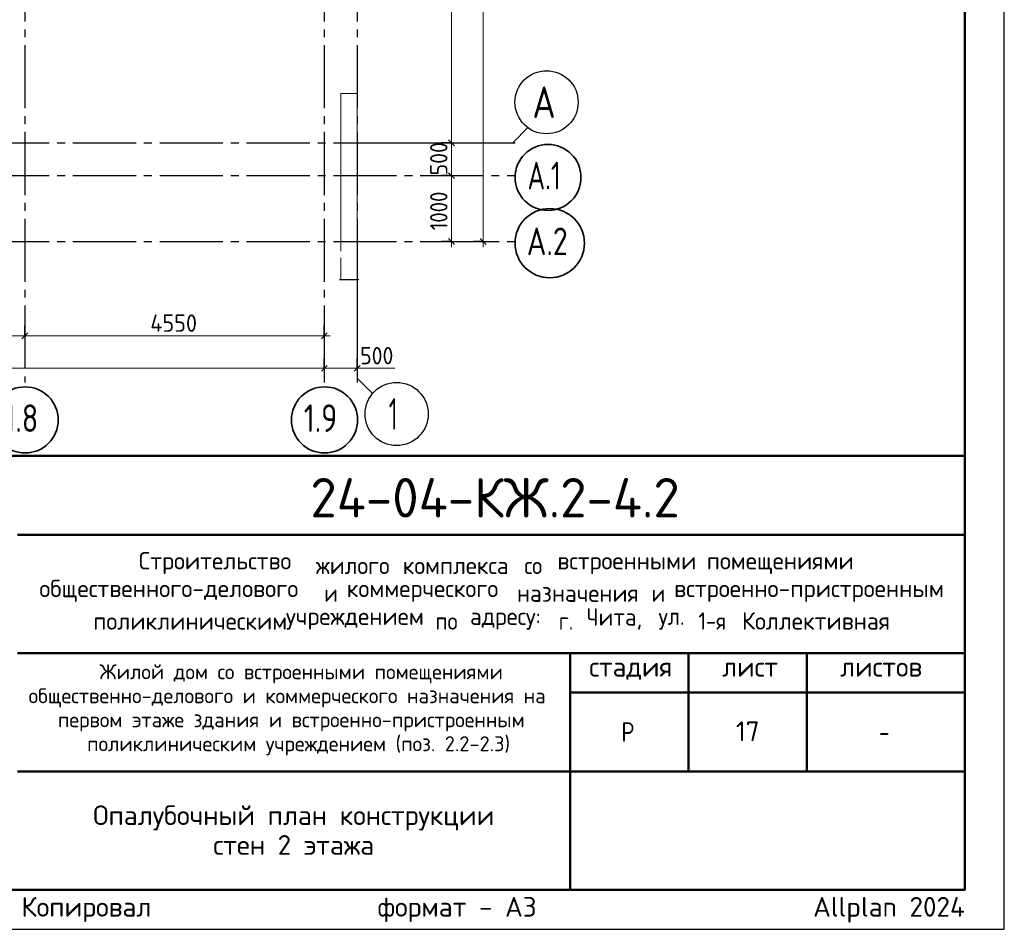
# Model space of a CAD drawing. Header units: millimetres. Extents: x 0 to 50400, y 0 to 35640.
# Tile 12 of 16: x 35435 to 50400, y 0 to 13834. Entities that reach past the tile are written whole.
import ezdxf

# ---------------------------------------------------------------- set-up
doc = ezdxf.new("R2010")
doc.units = ezdxf.units.MM
doc.linetypes.add('______5', pattern=[1320, 960, -120, 120, -120])
for name, color, linetype, lineweight in [('Standard', 7, 'Continuous', 25), ('Надписи', 7, 'Continuous', 25), ('Примечания', 7, 'Continuous', 13), ('Размерная линия_ общее', 7, 'Continuous', 13)]:
    doc.layers.add(name, color=color, linetype=linetype, lineweight=lineweight)
doc.layers.add('Оси', color=7, linetype='______5', true_color=0x656565)
doc.layers.add('Стена_ бетон несущ.', color=7, linetype='Continuous', lineweight=70, true_color=0xb4b496)
doc.styles.add('ISOCPEUR', font='txt')

msp = doc.modelspace()

# ---------------------------------------------------------------- linework, layer by layer
at = {"layer": 'Standard', "color": 7, "linetype": 'Continuous', "lineweight": 50, "transparency": 33554687}
for p, q in [((27600, 7200), (49800, 7200)), ((35400, 6000), (49800, 6000)), ((35400, 4200), (49800, 4200)), ((43800, 2400), (43800, 4200)), ((45600, 2400), (45600, 4200)), ((47400, 2400), (47400, 4200)), ((43800, 3600), (49800, 3600)), ((35400, 2400), (49800, 2400)), ((43800, 600), (43800, 2400)), ((43800, 600), (43800, 2400))]:
    msp.add_line(p, q, dxfattribs=at)
at = {"layer": 'Standard', "color": 7, "linetype": 'Continuous', "lineweight": 25, "transparency": 33554687}
for p, q in [((49800, 600), (49800, 7200)), ((27600, 600), (49800, 600)), ((27600, 600), (49800, 600)), ((27600, 600), (49800, 600))]:
    msp.add_line(p, q, dxfattribs=at)
msp.add_lwpolyline([(0, 0), (50400, 0), (50400, 35640), (0, 35640), (0, 0)], close=True, dxfattribs=at)
at = {"layer": 'Standard', "color": 7, "linetype": 'Continuous', "lineweight": 13, "transparency": 33554687}
msp.add_lwpolyline([(50400, 35640), (0, 35640), (0, 0), (50400, 0), (50400, 35640)], dxfattribs=at)
at = {"layer": 'Standard', "color": 7, "linetype": 'Continuous', "lineweight": 50, "transparency": 33554687}
msp.add_lwpolyline([(2400, 35040), (49800, 35040), (49800, 600), (2400, 600), (2400, 35040)], close=True, dxfattribs=at)
at = {"layer": 'Standard', "color": 7, "linetype": 'Continuous', "lineweight": 25, "transparency": 33554687}
msp.add_lwpolyline([(49800, 7200), (27600, 7200), (27600, 600), (49800, 600), (49800, 7200)], dxfattribs=at)
at = {"layer": 'Оси', "color": 8, "linetype": '______5', "lineweight": -3, "transparency": 33554687}
for p, q in [((35515, 33247), (35515, 8317)), ((40065, 33247), (40065, 8317)), ((40565, 33247), (40565, 8317)), ((7204, 11962), (42964, 11962)), ((7204, 11462), (42964, 11462)), ((7204, 10462), (42964, 10462))]:
    msp.add_line(p, q, dxfattribs=at)
at = {"layer": 'Оси', "color": 7, "linetype": 'Continuous', "lineweight": 25, "transparency": 33554687}
for points in [[(40928, 11962), (42928, 11962), (43163, 12197)], [(40563, 10382), (40565, 8382), (40798, 8147)]]:
    msp.add_lwpolyline(points, dxfattribs=at)
for centre in [(43443, 12578), (41164, 7837)]:
    msp.add_circle(centre, 480, dxfattribs=at)
at = {"layer": 'Оси', "color": 7, "linetype": 'Continuous', "lineweight": 35, "transparency": 33554687}
for centre, radius in [((43465, 11435), 501), ((43491, 10435), 527), ((35518, 7747), 503), ((40068, 7747), 503)]:
    msp.add_circle(centre, radius, dxfattribs=at)
at = {"layer": 'Примечания', "color": 7, "linetype": 'Continuous', "lineweight": 13, "transparency": 33554687}
msp.add_line((40517, 8532), (41135, 8532), dxfattribs=at)
at = {"layer": 'Размерная линия_ общее', "color": 7, "linetype": 'Continuous', "lineweight": 13, "transparency": 33554687}
for p, q in [((41997, 11962), (41997, 16862)), ((41997, 11462), (41997, 11962)), ((41997, 10462), (41997, 10372)), ((42480, 10462), (42480, 10372)), ((33815, 9027), (35515, 9027)), ((35515, 9027), (40065, 9027)), ((40065, 9027), (40155, 9027)), ((9265, 8532), (40065, 8532)), ((40065, 8532), (40565, 8532)), ((40565, 8532), (40655, 8532))]:
    msp.add_line(p, q, dxfattribs=at)
at = {"layer": 'Размерная линия_ общее', "color": 7, "linetype": 'Continuous', "lineweight": 25, "transparency": 33554687}
for p, q in [((42042, 11917), (41952, 12007)), ((42042, 11417), (41952, 11507)), ((42042, 10417), (41952, 10507)), ((42525, 10417), (42435, 10507)), ((35470, 8982), (35560, 9072)), ((40020, 8982), (40110, 9072)), ((40020, 8487), (40110, 8577)), ((40520, 8487), (40610, 8577))]:
    msp.add_line(p, q, dxfattribs=at)
at = {"layer": 'Размерная линия_ общее', "color": 253, "linetype": 'Continuous', "lineweight": -3, "true_color": 0xa0a0a0, "transparency": 33554687}
for p, q in [((41997, 11962), (41847, 11962)), ((41997, 11962), (42147, 11962)), ((41997, 11462), (41847, 11462)), ((41997, 11462), (42147, 11462)), ((41997, 10462), (41847, 10462)), ((41997, 10462), (42147, 10462)), ((42480, 10462), (42330, 10462)), ((42480, 10462), (42630, 10462)), ((42480, 10462), (42648, 10462)), ((35515, 9027), (35515, 9177)), ((40065, 9027), (40065, 9177)), ((35515, 9027), (35515, 8877)), ((40065, 9027), (40065, 8877)), ((40065, 8532), (40065, 8682)), ((40565, 8532), (40565, 8682)), ((40065, 8532), (40065, 8382)), ((40065, 8532), (40065, 8517)), ((40565, 8532), (40565, 8382)), ((40565, 8532), (40565, 8517))]:
    msp.add_line(p, q, dxfattribs=at)
at = {"layer": 'Размерная линия_ общее', "color": 7, "linetype": 'Continuous', "lineweight": 13, "transparency": 33554687}
for points in [[(42480, 10462), (42480, 20945), (42480, 20945), (42480, 32362)], [(41997, 10462), (41997, 10640), (41997, 10640), (41997, 11462)]]:
    msp.add_lwpolyline(points, dxfattribs=at)
at = {"layer": 'Стена_ бетон несущ.', "color": 251, "linetype": 'Continuous', "lineweight": 13, "true_color": 0x575757, "transparency": 33554687}
for p, q in [((40315, 12712), (40315, 10312)), ((40565, 12712), (40315, 12712)), ((40565, 10312), (40565, 12712)), ((40315, 10212), (40315, 9883)), ((40565, 9883), (40565, 10212))]:
    msp.add_line(p, q, dxfattribs=at)
at = {"layer": 'Стена_ бетон несущ.', "color": 251, "linetype": 'Continuous', "lineweight": -3, "true_color": 0x575757, "transparency": 33554687}
msp.add_line((40296, 9883), (40589, 9883), dxfattribs=at)

# ---------------------------------------------------------------- texts
at = {"layer": 'Standard', "color": 7, "linetype": 'Continuous', "lineweight": 50, "transparency": 33554687, "insert": (39852, 6262), "char_height": 600, "width": 6110.08, "attachment_point": 7, "style": 'ISOCPEUR'}
msp.add_mtext('\\W0.98;24-04-КЖ.2-4.2', dxfattribs=at)
at = {"layer": 'Standard', "color": 7, "linetype": 'Continuous', "lineweight": 25, "transparency": 33554687, "attachment_point": 7, "style": 'ISOCPEUR'}
for s, insert, char_height, width in [('\\W0.98;Строительство ', (37245, 5402), 264, 2820.83), ('\\W0.96;жилого ', (39937, 5402), 264, 1446.12), ('\\W0.97;комплекса ', (41257, 5402), 264, 1975.29), ('\\W0.90;со ', (43105, 5402), 264, 620.97), ('\\W0.98;встроенными ', (43607, 5402), 264, 2398.16), ('\\W0.98;помещениями', (45877, 5402), 264, 2292.21), ('\\W0.99;общественного-делового ', (35733, 4980), 264, 4457.19), ('\\W0.87;и ', (40063, 4980), 264, 457.48), ('\\W0.98;коммерческого ', (40406, 4980), 264, 2714.91), ('\\W0.97;назначения ', (42993, 4980), 264, 2173.24), ('\\W0.87;и ', (45039, 4980), 264, 457.46), ('\\W0.99;встроенно-пристроенным', (45382, 4980), 264, 4298.92), ('\\W0.95;Чита, ', (44049, 4557), 264, 1221.07), ('\\W0.86;1-я ', (45752, 4557), 264, 773.52), ('\\W0.98;Коллективная', (46412, 4557), 264, 2450.61), ('\\W0.98;поликлиническим ', (36552, 4557), 264, 3058.06), ('\\W0.98;учреждением ', (39482, 4557), 264, 2397.9), ('\\W0.91;по ', (41752, 4557), 264, 647.69), ('\\W0.96;адресу: ', (42280, 4557), 264, 1472.67), ('\\W0.89;г. ', (43627, 4557), 264, 539.49), ('\\W0.92;ул. ', (45145, 4557), 264, 728.23), ('\\W0.99;стадия    лист     листов', (44091, 3795), 300, 5247.11), ('\\W0.80;Р', (44580, 2850), 300, 359.84), ('\\W0.78;-', (48495, 2850), 300, 326.39)]:
    msp.add_mtext(s, dxfattribs=dict(at, insert=insert, char_height=char_height, width=width))
at = {"layer": 'Standard', "color": 7, "linetype": 'Continuous', "lineweight": 18, "transparency": 33554687, "char_height": 228, "attachment_point": 7, "style": 'ISOCPEUR'}
for s, insert, width in [('\\W0.99;Жилой дом со встроенными помещениями', (36647, 3741), 6015.25), ('\\W0.99;общественно-делового и коммерческого назначения на', (35570, 3376), 8168.16), ('\\W0.99;первом этаже здания и встроенно-пристроенным', (36015, 3011), 7279.77), ('\\W0.99;поликлиническим учреждением (поз. 2.2-2.3)', (36459, 2646), 6390.3)]:
    msp.add_mtext(s, dxfattribs=dict(at, insert=insert, width=width))
at = {"layer": 'Standard', "color": 7, "linetype": 'Continuous', "lineweight": 25, "transparency": 33554687, "insert": (39600, 1885), "char_height": 300, "width": 6110.25, "attachment_point": 2, "line_spacing_factor": 0.903614}
msp.add_mtext('\\A1;{\\fISOCPEUR|i0|b0;\\H300.000000;\\W1.000000;\\C7;Опалубочный план конструкции}\\P{\\fISOCPEUR|i0|b0;\\H300.000000;\\W1.000000;\\C7;стен 2 этажа}\\P', dxfattribs=at)
at = {"layer": 'Standard', "color": 8, "linetype": 'Continuous', "lineweight": 13, "transparency": 33554687, "insert": (49800, 297), "char_height": 300, "width": 14099.36, "attachment_point": 6, "style": 'ISOCPEUR'}
msp.add_mtext('\\A1;{\\fISOCPEUR|i0|b0;\\H300.000000;\\W1.000000;\\C8;Копировал                  формат - А3                      Allplan 2024}\\P', dxfattribs=at)
at = {"layer": 'Надписи', "color": 7, "linetype": 'Continuous', "lineweight": 13, "transparency": 33554687, "insert": (46500, 3012), "char_height": 300, "width": 472.5, "attachment_point": 5, "style": 'ISOCPEUR'}
msp.add_mtext('\\A1;{\\fISOCPEUR|i0|b0;\\H300.000000;\\W1.000000;\\C7;17}\\P', dxfattribs=at)
at = {"layer": 'Оси', "color": 7, "linetype": 'Continuous', "lineweight": 35, "transparency": 33554687, "attachment_point": 7, "style": 'ISOCPEUR'}
for s, insert, char_height, width in [('\\W0.82;А', (43227, 12338), 480, 628.23), ('\\W0.71;А.1', (43153, 11252), 420, 773.25), ('\\W0.79;А.2', (43142, 10252), 420, 864), ('\\W0.79;1.8', (35203, 7564), 420, 795.3), ('\\W0.79;1.9', (39753, 7564), 420, 795.3), ('\\W0.56;1', (41044, 7597), 480, 373.33)]:
    msp.add_mtext(s, dxfattribs=dict(at, insert=insert, char_height=char_height, width=width))
at = {"layer": 'Размерная линия_ общее', "color": 7, "linetype": 'Continuous', "lineweight": 25, "transparency": 33554687, "char_height": 264, "attachment_point": 7, "rotation": 90, "style": 'ISOCPEUR'}
for s, insert, width in [('\\W0.91;500', (41937, 11467), 674.39), ('\\W0.87;1000', (41937, 10632), 800.28)]:
    msp.add_mtext(s, dxfattribs=dict(at, insert=insert, width=width))
at = {"layer": 'Размерная линия_ общее', "color": 7, "linetype": 'Continuous', "lineweight": 25, "transparency": 33554687, "char_height": 264, "attachment_point": 7, "style": 'ISOCPEUR'}
for s, insert, width in [('\\W0.93;4550', (37420, 9087), 888.46), ('\\W0.91;500', (40610, 8592), 674.39)]:
    msp.add_mtext(s, dxfattribs=dict(at, insert=insert, width=width))

doc.saveas('drawing.dxf')
